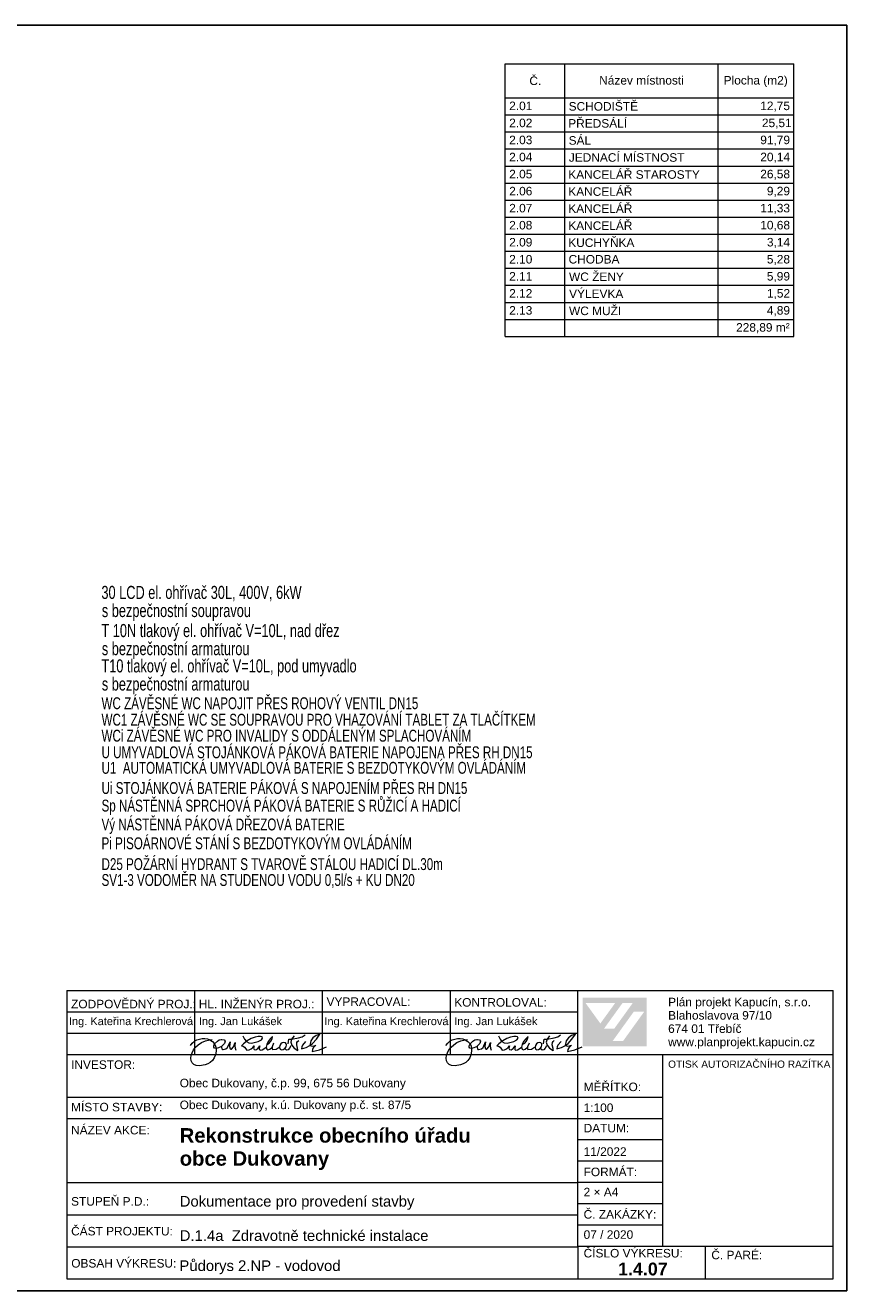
# Model space of a CAD drawing. Header units: millimetres. Extents: x 28262 to 240133, y -152087 to 56534.
# Tile 26 of 107: x 57412 to 76706, y -44843 to -15143. Entities that reach past the tile are written whole.
import ezdxf

# ---------------------------------------------------------------- set-up
doc = ezdxf.new("R2010")
doc.units = ezdxf.units.MM
doc.header["$MEASUREMENT"] = 0
doc.layers.get('0').update_dxf_attribs({"lineweight": 9})
for name, color, linetype, lineweight in [('--písmo', 7, 'Continuous', 25), ('--tabulka', 7, 'Continuous', 20), ('--VODA_POPIS', 7, 'Continuous', 25)]:
    doc.layers.add(name, color=color, linetype=linetype, lineweight=lineweight)
doc.styles.add('GENERATED_STYLE_1', font='arial.ttf')
doc.styles.add('GENERATED_STYLE_2', font='arialbd.ttf')
doc.styles.add('GENEROVANÝ_STYL_1', font='arial.ttf')
doc.styles.add('styl3', font='arial.ttf', dxfattribs={"width": 0.7, "height": 250})

msp = doc.modelspace()

# ---------------------------------------------------------------- hatches: boundary and pattern name
at = {"linetype": 'Continuous', "lineweight": 25}
h = msp.add_hatch(color=1, dxfattribs=at)
h.paths.add_polyline_path([(70502, -37969), (72010, -37969), (72010, -39107), (70502, -39107)])
h.paths.add_polyline_path([(70571, -38090), (70919, -38572), (71267, -38091)], flags=0)
h.paths.add_polyline_path([(71681, -38089), (71441, -38089), (71004, -38694), (71244, -38695)], flags=0)
h.paths.add_polyline_path([(71949, -38294), (71704, -38294), (71211, -38979), (71456, -38979)], flags=0)

# ---------------------------------------------------------------- linework, layer by layer
at = {"layer": '--písmo'}
for p, q in [((76706, -15143), (34706, -15143)), ((76706, -44843), (76706, -15143)), ((76706, -44843), (34706, -44843))]:
    msp.add_line(p, q, dxfattribs=at)
at = {"layer": '--tabulka', "linetype": 'Continuous'}
for p, q in [((58388, -37798), (76388, -37798)), ((58388, -37798), (58388, -44565)), ((61388, -37798), (61388, -39298)), ((64388, -37798), (64388, -39298)), ((67388, -37798), (67388, -39298)), ((70388, -43798), (70388, -37798)), ((76388, -43798), (76388, -37798)), ((58388, -38298), (61388, -38298)), ((61388, -38298), (70388, -38298)), ((58388, -38798), (70388, -38798)), ((58388, -39298), (76388, -39298)), ((72388, -43798), (72388, -39298)), ((58388, -40298), (72388, -40298)), ((58388, -40798), (72388, -40798)), ((70388, -41298), (72388, -41298)), ((70388, -41798), (72388, -41798)), ((70388, -42315), (58388, -42315)), ((70388, -42298), (72388, -42298)), ((70388, -42798), (72388, -42798)), ((58388, -43065), (70388, -43065)), ((70388, -43298), (72388, -43298)), ((58388, -43815), (70388, -43815)), ((70388, -43798), (76388, -43798)), ((70388, -43798), (70388, -44565)), ((73388, -44565), (73388, -43798)), ((76388, -44565), (76388, -43798)), ((58388, -44565), (70388, -44565)), ((70388, -44565), (76388, -44565))]:
    msp.add_line(p, q, dxfattribs=at)
at = {"layer": '--tabulka', "linetype": 'Continuous', "flags": 128}
for points in [[(62525, -38860), (62564, -38939), (62605, -38992)], [(62810, -38890), (62721, -38926), (62626, -38979)], [(62885, -38993), (62960, -38953), (62985, -38912), (62973, -38888), (62940, -38874), (62885, -38874), (62810, -38890)], [(63099, -39055), (63144, -39033), (63183, -38989), (63210, -38935), (63222, -38880)], [(63222, -38880), (63166, -38930), (63117, -38996)], [(63668, -38937), (63833, -38911), (63918, -38883), (63985, -38840)], [(63724, -38862), (63668, -38937)], [(64169, -38906), (64119, -38982), (64093, -39084)], [(64160, -39038), (64253, -38936), (64332, -38822)], [(64332, -38822), (64241, -38854), (64169, -38906)], [(68525, -38860), (68564, -38939), (68605, -38992)], [(68810, -38890), (68721, -38926), (68626, -38979)], [(68885, -38993), (68960, -38953), (68985, -38912), (68973, -38888), (68940, -38874), (68885, -38874), (68810, -38890)], [(69099, -39055), (69144, -39033), (69183, -38989), (69210, -38935), (69222, -38880)], [(69222, -38880), (69166, -38930), (69117, -38996)], [(69668, -38937), (69833, -38911), (69918, -38883), (69985, -38840)], [(69724, -38862), (69668, -38937)], [(70169, -38906), (70119, -38982), (70093, -39084)], [(70160, -39038), (70253, -38936), (70332, -38822)], [(70332, -38822), (70241, -38854), (70169, -38906)], [(61290, -39086), (61333, -39032), (61384, -38990), (61441, -38958), (61502, -38937), (61565, -38926), (61628, -38925), (61689, -38935), (61745, -38954)], [(61425, -39556), (61370, -39535), (61331, -39498), (61308, -39447), (61300, -39387), (61307, -39324), (61328, -39258), (61363, -39192), (61412, -39128), (61474, -39070), (61551, -39019), (61641, -38980), (61745, -38954)], [(61745, -38954), (61800, -38948)], [(61745, -38954), (61810, -38995), (61860, -39052), (61883, -39101), (61895, -39159)], [(61895, -39159), (61856, -39152), (61839, -39129), (61841, -39093), (61860, -39052)], [(61860, -39052), (61925, -38983), (61968, -38958), (62016, -38947)], [(62024, -39112), (61950, -39146), (61895, -39159)], [(61895, -39159), (61896, -39221)], [(62016, -38947), (62030, -38946), (62082, -38957), (62104, -38989), (62089, -39039), (62028, -39105)], [(62024, -39112), (62022, -39130), (62030, -39166), (62042, -39179), (62058, -39182)], [(62028, -39105), (62024, -39112)], [(62028, -39111), (62024, -39112)], [(62058, -39182), (62125, -39167), (62164, -39134)], [(62164, -39134), (62225, -39001)], [(62225, -39001), (62207, -39112), (62221, -39169), (62236, -39177), (62255, -39171), (62299, -39121), (62341, -39018)], [(62341, -39018), (62333, -39097), (62339, -39150), (62357, -39194)], [(62605, -38992), (62534, -39045), (62487, -39093)], [(62487, -39093), (62530, -39104), (62564, -39126)], [(62564, -39126), (62616, -39200)], [(62626, -38979), (62605, -38992)], [(62605, -38992), (62662, -39029), (62727, -39036), (62885, -38993)], [(62616, -39200), (62668, -39188), (62714, -39168)], [(62714, -39168), (62753, -39138), (62785, -39099)], [(62785, -39099), (62769, -39150), (62785, -39183), (62824, -39188), (62873, -39160), (62918, -39097)], [(62918, -39097), (62908, -39156), (62913, -39183), (62928, -39195), (62975, -39186), (63060, -39131)], [(63117, -38996), (63083, -39066), (63067, -39129)], [(63067, -39129), (63085, -39173), (63112, -39186), (63152, -39172), (63204, -39131)], [(63245, -39034), (63210, -39121), (63208, -39159), (63215, -39185)], [(63215, -39185), (63301, -39171)], [(63301, -39171), (63376, -39129)], [(63525, -39029), (63484, -39016), (63447, -39026), (63416, -39052), (63394, -39088), (63385, -39127)], [(63385, -39127), (63385, -39134), (63398, -39173), (63429, -39188), (63470, -39183), (63508, -39160)], [(63508, -39160), (63537, -39119), (63547, -39076), (63542, -39049), (63525, -39029)], [(63652, -39096), (63621, -39148), (63588, -39186), (63550, -39194), (63508, -39160)], [(63584, -39049), (63602, -38938), (63621, -38939), (63668, -38937)], [(63668, -38937), (63650, -39011), (63671, -39081), (63727, -39147), (63813, -39209)], [(63813, -39209), (63815, -39188), (63789, -39074), (63793, -39020), (63809, -38995), (63838, -38972)], [(63997, -38992), (63924, -39077), (63905, -39121), (63899, -39167)], [(63899, -39167), (64007, -39135), (64097, -39087)], [(64093, -39084), (64097, -39087)], [(64097, -39087), (64160, -39038)], [(64097, -39087), (64151, -39104), (64194, -39096), (64240, -39077)], [(64149, -39231), (64323, -39191), (64490, -39120)], [(64177, -39144), (64158, -39185), (64149, -39231)], [(64240, -39077), (64177, -39144)], [(67290, -39086), (67333, -39032), (67384, -38990), (67441, -38958), (67502, -38937), (67565, -38926), (67628, -38925), (67689, -38935), (67745, -38954)], [(67425, -39556), (67370, -39535), (67331, -39498), (67308, -39447), (67300, -39387), (67307, -39324), (67328, -39258), (67363, -39192), (67412, -39128), (67474, -39070), (67551, -39019), (67641, -38980), (67745, -38954)], [(67745, -38954), (67800, -38948)], [(67745, -38954), (67810, -38995), (67860, -39052), (67883, -39101), (67895, -39159)], [(67895, -39159), (67856, -39152), (67839, -39129), (67841, -39093), (67860, -39052)], [(67860, -39052), (67925, -38983), (67968, -38958), (68016, -38947)], [(68024, -39112), (67950, -39146), (67895, -39159)], [(67895, -39159), (67896, -39221)], [(68016, -38947), (68030, -38946), (68082, -38957), (68104, -38989), (68089, -39039), (68028, -39105)], [(68024, -39112), (68022, -39130), (68030, -39166), (68042, -39179), (68058, -39182)], [(68028, -39105), (68024, -39112)], [(68028, -39111), (68024, -39112)], [(68058, -39182), (68125, -39167), (68164, -39134)], [(68164, -39134), (68225, -39001)], [(68225, -39001), (68207, -39112), (68221, -39169), (68236, -39177), (68255, -39171), (68299, -39121), (68341, -39018)], [(68341, -39018), (68333, -39097), (68339, -39150), (68357, -39194)], [(68605, -38992), (68534, -39045), (68487, -39093)], [(68487, -39093), (68530, -39104), (68564, -39126)], [(68564, -39126), (68616, -39200)], [(68626, -38979), (68605, -38992)], [(68605, -38992), (68662, -39029), (68727, -39036), (68885, -38993)], [(68616, -39200), (68668, -39188), (68714, -39168)], [(68714, -39168), (68753, -39138), (68785, -39099)], [(68785, -39099), (68769, -39150), (68785, -39183), (68824, -39188), (68873, -39160), (68918, -39097)], [(68918, -39097), (68908, -39156), (68913, -39183), (68928, -39195), (68975, -39186), (69060, -39131)], [(69117, -38996), (69083, -39066), (69067, -39129)], [(69067, -39129), (69085, -39173), (69112, -39186), (69152, -39172), (69204, -39131)], [(69245, -39034), (69210, -39121), (69208, -39159), (69215, -39185)], [(69215, -39185), (69301, -39171)], [(69301, -39171), (69376, -39129)], [(69525, -39029), (69484, -39016), (69447, -39026), (69416, -39052), (69394, -39088), (69385, -39127)], [(69385, -39127), (69385, -39134), (69398, -39173), (69429, -39188), (69470, -39183), (69508, -39160)], [(69508, -39160), (69537, -39119), (69547, -39076), (69542, -39049), (69525, -39029)], [(69652, -39096), (69621, -39148), (69588, -39186), (69550, -39194), (69508, -39160)], [(69584, -39049), (69602, -38938), (69621, -38939), (69668, -38937)], [(69668, -38937), (69650, -39011), (69671, -39081), (69727, -39147), (69813, -39209)], [(69813, -39209), (69815, -39188), (69789, -39074), (69793, -39020), (69809, -38995), (69838, -38972)], [(69997, -38992), (69924, -39077), (69905, -39121), (69899, -39167)], [(69899, -39167), (70007, -39135), (70097, -39087)], [(70093, -39084), (70097, -39087)], [(70097, -39087), (70160, -39038)], [(70097, -39087), (70151, -39104), (70194, -39096), (70240, -39077)], [(70149, -39231), (70323, -39191), (70490, -39120)], [(70177, -39144), (70158, -39185), (70149, -39231)], [(70240, -39077), (70177, -39144)], [(61896, -39221), (61880, -39306), (61851, -39379), (61809, -39438), (61758, -39485), (61700, -39520), (61637, -39545), (61507, -39564), (61425, -39556)], [(67896, -39221), (67880, -39306), (67851, -39379), (67809, -39438), (67758, -39485), (67700, -39520), (67637, -39545), (67507, -39564), (67425, -39556)]]:
    msp.add_lwpolyline(points, dxfattribs=at)
at = {"linetype": 'Continuous'}
for p, q in [((68687, -16045), (75462, -16045)), ((68687, -16845), (68687, -16045)), ((70087, -16845), (70087, -16045)), ((73687, -16845), (73687, -16045)), ((75462, -16845), (75462, -16045)), ((68687, -16845), (70087, -16845)), ((68687, -17245), (68687, -16845)), ((70087, -16845), (73687, -16845)), ((70087, -17245), (70087, -16845)), ((73687, -16845), (75462, -16845)), ((73687, -17245), (73687, -16845)), ((75462, -17245), (75462, -16845)), ((68687, -17245), (70087, -17245)), ((68687, -17645), (68687, -17245)), ((70087, -17245), (73687, -17245)), ((70087, -17645), (70087, -17245)), ((73687, -17245), (75462, -17245)), ((73687, -17645), (73687, -17245)), ((75462, -17645), (75462, -17245)), ((68687, -17645), (70087, -17645)), ((68687, -18045), (68687, -17645)), ((70087, -17645), (73687, -17645)), ((70087, -18045), (70087, -17645)), ((73687, -17645), (75462, -17645)), ((73687, -18045), (73687, -17645)), ((75462, -18045), (75462, -17645)), ((68687, -18045), (70087, -18045)), ((68687, -18445), (68687, -18045)), ((70087, -18045), (73687, -18045)), ((70087, -18445), (70087, -18045)), ((73687, -18045), (75462, -18045)), ((73687, -18445), (73687, -18045)), ((75462, -18445), (75462, -18045)), ((68687, -18445), (70087, -18445)), ((68687, -18845), (68687, -18445)), ((70087, -18445), (73687, -18445)), ((70087, -18845), (70087, -18445)), ((73687, -18445), (75462, -18445)), ((73687, -18845), (73687, -18445)), ((75462, -18845), (75462, -18445)), ((68687, -18845), (70087, -18845)), ((68687, -19245), (68687, -18845)), ((70087, -18845), (73687, -18845)), ((70087, -19245), (70087, -18845)), ((73687, -18845), (75462, -18845)), ((73687, -19245), (73687, -18845)), ((75462, -19245), (75462, -18845)), ((68687, -19245), (70087, -19245)), ((68687, -19645), (68687, -19245)), ((70087, -19245), (73687, -19245)), ((70087, -19645), (70087, -19245)), ((73687, -19245), (75462, -19245)), ((73687, -19645), (73687, -19245)), ((75462, -19645), (75462, -19245)), ((68687, -19645), (70087, -19645)), ((68687, -20045), (68687, -19645)), ((70087, -19645), (73687, -19645)), ((70087, -20045), (70087, -19645)), ((73687, -19645), (75462, -19645)), ((73687, -20045), (73687, -19645)), ((75462, -20045), (75462, -19645)), ((68687, -20045), (70087, -20045)), ((68687, -20445), (68687, -20045)), ((70087, -20045), (73687, -20045)), ((70087, -20445), (70087, -20045)), ((73687, -20045), (75462, -20045)), ((73687, -20445), (73687, -20045)), ((75462, -20445), (75462, -20045)), ((68687, -20445), (70087, -20445)), ((68687, -20845), (68687, -20445)), ((70087, -20445), (73687, -20445)), ((70087, -20845), (70087, -20445)), ((73687, -20445), (75462, -20445)), ((73687, -20845), (73687, -20445)), ((75462, -20845), (75462, -20445)), ((68687, -20845), (70087, -20845)), ((68687, -21245), (68687, -20845)), ((70087, -20845), (73687, -20845)), ((70087, -21245), (70087, -20845)), ((73687, -20845), (75462, -20845)), ((73687, -21245), (73687, -20845)), ((75462, -21245), (75462, -20845)), ((68687, -21245), (70087, -21245)), ((68687, -21645), (68687, -21245)), ((70087, -21245), (73687, -21245)), ((70087, -21645), (70087, -21245)), ((73687, -21245), (75462, -21245)), ((73687, -21645), (73687, -21245)), ((75462, -21645), (75462, -21245)), ((68687, -21645), (70087, -21645)), ((68687, -22045), (68687, -21645)), ((70087, -21645), (73687, -21645)), ((70087, -22045), (70087, -21645)), ((73687, -21645), (75462, -21645)), ((73687, -22045), (73687, -21645)), ((75462, -22045), (75462, -21645)), ((68687, -22045), (70087, -22045)), ((68687, -22445), (68687, -22045)), ((70087, -22045), (73687, -22045)), ((70087, -22445), (70087, -22045)), ((73687, -22045), (75462, -22045)), ((73687, -22445), (73687, -22045)), ((75462, -22445), (75462, -22045)), ((68687, -22445), (70087, -22445)), ((70087, -22445), (73687, -22445)), ((73687, -22445), (75462, -22445))]:
    msp.add_line(p, q, dxfattribs=at)

# ---------------------------------------------------------------- texts
at = {"layer": '--tabulka', "linetype": 'Continuous'}
for s, insert, char_height, attachment_point, style in [('\\A1;{\\fArial|b0|i0|c238|p38;ZODPOVĚDNÝ PROJ.:}', (58488, -38218), 200, 7, 'GENERATED_STYLE_1'), ('\\A1;{\\fArial|b0|i0|c238|p38;HL. INŽENÝR PROJ.:}', (61488, -38218), 200, 7, 'GENERATED_STYLE_1'), ('\\A1;{\\fArial|b0|i0|c238|p38;VYPRACOVAL:}', (64488, -38162), 200, 7, 'GENERATED_STYLE_1'), ('\\A1;{\\fArial|b0|i0|c238|p38;KONTROLOVAL:}', (67488, -38178), 200, 7, 'GENERATED_STYLE_1'), ('\\A1;Ing. Kateřina Krechlerová', (58437, -38545), 185, 4, 'GENERATED_STYLE_1'), ('\\A1;{\\fArial|b0|i0|c238|p38;Ing. Jan Lukášek}', (61488, -38545), 185, 4, 'GENERATED_STYLE_1'), ('\\A1;Ing. Kateřina Krechlerová', (64437, -38545), 185, 4, 'GENERATED_STYLE_1'), ('\\A1;{\\fArial|b0|i0|c238|p38;Ing. Jan Lukášek}', (67488, -38545), 185, 4, 'GENERATED_STYLE_1'), ('\\A1;{\\fArial|b0|i0|c238|p38;INVESTOR:}', (58488, -39538), 200, 4, 'GENERATED_STYLE_1'), ('\\A1;{\\fArial|b0|i0|c238|p38;OTISK AUTORIZAČNÍHO RAZÍTKA}', (72511, -39527), 170, 4, 'GENERATED_STYLE_1'), ('\\A1;Obec Dukovany, č.p. 99, 675 56 Dukovany', (61039, -39999), 200, 4, 'GENERATED_STYLE_1'), ('\\A1;{\\fArial|b0|i0|c238|p38;MĚŘÍTKO:}', (70526, -40060), 200, 4, 'GENERATED_STYLE_1'), ('\\A1;{\\fArial|b0|i0|c238|p38;MÍSTO STAVBY:}', (58488, -40535), 200, 4, 'GENERATED_STYLE_1'), ('\\A1;Obec Dukovany, k.ú. Dukovany p.č. st. 87/5', (61039, -40511), 200, 4, 'GENERATED_STYLE_1'), ('\\A1;{\\fArial|b0|i0|c238|p38;1:100}', (70526, -40651), 200, 7, 'GENERATED_STYLE_1'), ('\\A1;{\\fArial|b0|i0|c238|p38;NÁZEV AKCE:}', (58488, -41076), 200, 4, 'GENERATED_STYLE_1'), ('\\A1;{\\fArial|b0|i0|c238|p38;DATUM:}', (70526, -41028), 200, 4, 'GENERATED_STYLE_1'), ('\\A1;11/2022', (70526, -41579), 200, 4, 'GENERATED_STYLE_1'), ('\\A1;{\\fArial|b0|i0|c238|p38;FORMÁT:}', (70526, -42056), 200, 4, 'GENERATED_STYLE_1'), ('\\A1;2 × A4', (70526, -42527), 200, 4, 'GENERATED_STYLE_1'), ('\\A1;{\\fArial|b0|i0|c238|p38;STUPEŇ P.D.:}', (58488, -42748), 200, 4, 'GENERATED_STYLE_1'), ('\\A1;Dokumentace pro provedení stavby', (61039, -42782), 250, 4, 'GENERATED_STYLE_1'), ('\\A1;{\\fArial|b0|i0|c238|p38;Č. ZAKÁZKY:}', (70526, -43052), 200, 4, 'GENERATED_STYLE_1'), ('\\A1;{\\fArial|b0|i0|c238|p38;ČÁST PROJEKTU:}', (58488, -43447), 200, 4, 'GENERATED_STYLE_1'), ('\\A1;D.1.4a  Zdravotně technické instalace', (61039, -43678), 250, 7, 'GENERATED_STYLE_1'), ('\\A1;07 / 2020', (70526, -43527), 200, 4, 'GENERATED_STYLE_1'), ('\\A1;{\\fArial|b0|i0|c238|p38;ČÍSLO VÝKRESU:}', (70526, -43964), 200, 4, 'GENERATED_STYLE_1'), ('\\A1;{\\fArial|b0|i0|c238|p38;Č. PARÉ:}', (73526, -44006), 200, 4, 'GENERATED_STYLE_1'), ('\\A1;{\\fArial|b0|i0|c238|p38;OBSAH VÝKRESU:}', (58492, -44201), 200, 4, 'GENERATED_STYLE_1'), ('\\A1;Půdorys 2.NP - vodovod', (61032, -44456), 250, 7, 'GENERATED_STYLE_1'), ('\\A1;1.4.07', (71335, -44336), 300, 4, 'GENERATED_STYLE_2')]:
    msp.add_mtext(s, dxfattribs=dict(at, insert=insert, char_height=char_height, attachment_point=attachment_point, style=style))
at = {"layer": '--tabulka', "linetype": 'Continuous', "insert": (72511, -39165), "char_height": 200, "width": 3813.93, "attachment_point": 7, "line_spacing_factor": 0.937047, "style": 'GENERATED_STYLE_1'}
msp.add_mtext('\\A1;{\\fArial|b0|i0|c238|p38;Plán projekt Kapucín, s.r.o.\\P\\fArial|b0|i0|c238|p38;Blahoslavova 97/10\\P\\fArial|b0|i0|c238|p38;674 01 Třebíč\\P\\fArial|b0|i0|c238|p38;www.planprojekt.kapucin.cz}', dxfattribs=at)
at = {"layer": '--tabulka', "linetype": 'Continuous', "char_height": 340, "width": 8865.15, "attachment_point": 1, "style": 'GENERATED_STYLE_2'}
for s, insert in [('\\A1;Rekonstrukce obecního úřadu', (61039, -41028)), ('\\A1;obce Dukovany', (61039, -41569))]:
    msp.add_mtext(s, dxfattribs=dict(at, insert=insert))
at = {"layer": '--VODA_POPIS', "style": 'styl3', "width": 0.7}
for s, height, p in [('30 LCD el. ohřívač 30L, 400V, 6kW', 306.8, (59200, -28607)), ('s bezpečnostní soupravou ', 306.8, (59210, -29032)), ('T 10N tlakový el. ohřívač V=10L, nad dřez', 306.8, (59200, -29502)), ('s bezpečnostní armaturou ', 306.8, (59210, -29927)), ('T10 tlakový el. ohřívač V=10L, pod umyvadlo', 306.8, (59200, -30331)), ('s bezpečnostní armaturou ', 306.8, (59210, -30756)), ('WC ZÁVĚSNÉ WC NAPOJIT PŘES ROHOVÝ VENTIL DN15', 278.91, (59203, -31194)), ('WC1 ZÁVĚSNÉ WC SE SOUPRAVOU PRO VHAZOVÁNÍ TABLET ZA TLAČÍTKEM', 278.91, (59203, -31581)), ('WCi ZÁVĚSNÉ WC PRO INVALIDY S ODDÁLENÝM SPLACHOVÁNÍM ', 278.91, (59203, -31955)), ('U UMYVADLOVÁ STOJÁNKOVÁ PÁKOVÁ BATERIE NAPOJENA PŘES RH DN15', 278.91, (59203, -32346)), ('U1  AUTOMATICKÁ UMYVADLOVÁ BATERIE S BEZDOTYKOVÝM OVLÁDÁNÍM', 278.91, (59203, -32710)), ('Ui STOJÁNKOVÁ BATERIE PÁKOVÁ S NAPOJENÍM PŘES RH DN15', 278.91, (59203, -33184)), ('Sp NÁSTĚNNÁ SPRCHOVÁ PÁKOVÁ BATERIE S RŮŽICÍ A HADICÍ', 278.91, (59203, -33596)), ('Vý NÁSTĚNNÁ PÁKOVÁ DŘEZOVÁ BATERIE', 278.91, (59203, -34039)), ('Pi PISOÁRNOVÉ STÁNÍ S BEZDOTYKOVÝM OVLÁDÁNÍM', 278.91, (59203, -34481)), ('D25 POŽÁRNÍ HYDRANT S TVAROVĚ STÁLOU HADICÍ DL.30m', 278.91, (59203, -34970)), ('SV1-3 VODOMĚR NA STUDENOU VODU 0,5l/s + KU DN20', 278.91, (59203, -35343))]:
    msp.add_text(s, height=height, dxfattribs=at).set_placement(p)
at = {"style": 'GENEROVANÝ_STYL_1'}
for s, p in [('Č.', (69252, -16545)), ('Název místnosti', (70892, -16534)), ('Plocha (m2)', (73815, -16533)), ('SCHODIŠTĚ', (70174, -17145)), ('2.01', (68778, -17134)), ('12,75', (74674, -17133)), ('2.02', (68778, -17534)), ('PŘEDSÁLÍ', (70165, -17545)), ('25,51', (74714, -17533)), ('2.03', (68778, -17934)), ('SÁL', (70174, -17945)), ('91,79', (74675, -17933)), ('JEDNACÍ MÍSTNOST', (70179, -18345)), ('2.04', (68778, -18334)), ('20,14', (74676, -18333)), ('2.05', (68778, -18734)), ('KANCELÁŘ STAROSTY', (70166, -18745)), ('26,58', (74675, -18733)), ('2.06', (68778, -19134)), ('KANCELÁŘ', (70166, -19145)), ('9,29', (74830, -19133)), ('KANCELÁŘ', (70166, -19545)), ('2.07', (68778, -19534)), ('11,33', (74675, -19533)), ('2.08', (68778, -19934)), ('KANCELÁŘ', (70166, -19945)), ('10,68', (74675, -19933)), ('2.09', (68778, -20334)), ('KUCHYŇKA', (70166, -20345)), ('3,14', (74831, -20333)), ('2.10', (68778, -20734)), ('CHODBA', (70173, -20734)), ('5,28', (74830, -20733)), ('2.11', (68778, -21134)), ('WC ŽENY', (70183, -21145)), ('5,99', (74830, -21133)), ('2.12', (68778, -21534)), ('VÝLEVKA', (70185, -21545)), ('1,52', (74832, -21533)), ('2.13', (68778, -21934)), ('WC MUŽI', (70183, -21945)), ('4,89', (74830, -21933)), ('228,89 m²', (74108, -22333))]:
    msp.add_text(s, height=200, dxfattribs=at).set_placement(p)

doc.saveas('drawing.dxf')
